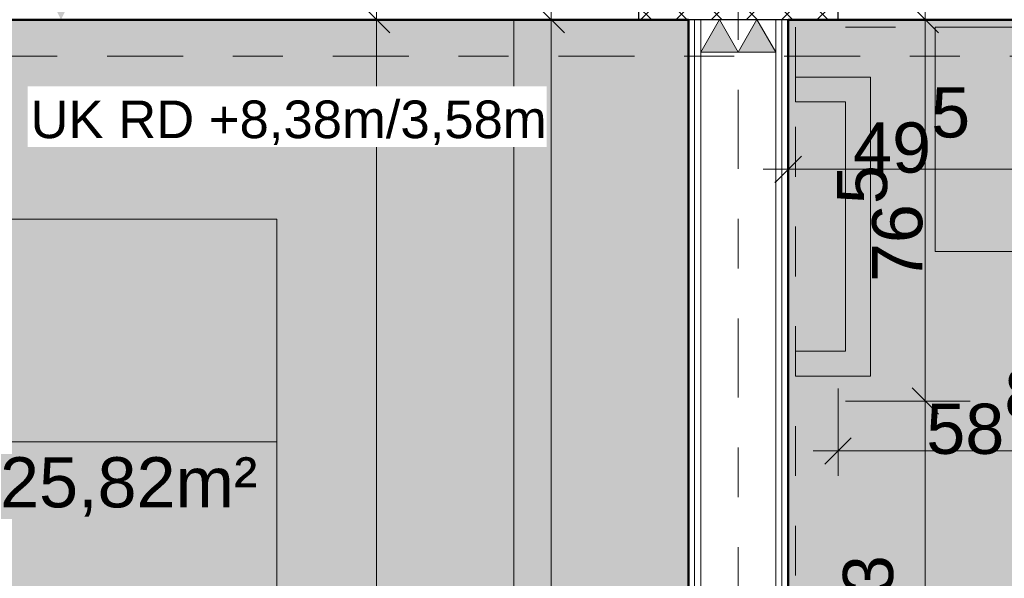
# Model space of a CAD drawing. Header units: metres. Extents: x -180 to 4, y -49 to 6.
# Tile 250 of 256: x -154.06 to -152.09, y -1.77 to -0.65. Entities that reach past the tile are written whole.
import ezdxf

# ---------------------------------------------------------------- set-up
doc = ezdxf.new("R2010")
doc.units = ezdxf.units.M
doc.header["$LTSCALE"] = 0.05
doc.header["$PDMODE"] = 1
doc.header["$PDSIZE"] = -2
for name, pattern in [('ISO-10 Strichpunktlinie', [4.699, 3.048, -0.762, 0.127, -0.762]), ('Linienart-20', [2.116531, 1.058062, -1.058469]), ('Linienart-34', [4.233, 2.116, -2.117]), ('Linienart-53', [5.291531, 3.175, -1.058062, 0.352704, -0.705764]), ('VW-01 Strichlinie kurz', [1.999894, 0.999947, -0.999947])]:
    doc.linetypes.add(name, pattern=pattern)
doc.layers.get('0').update_dxf_attribs({"lineweight": 25})
for name, color, linetype, lineweight, true_color in [('00 -Bauelemente -Dämmung innen', 7, 'Continuous', 9, 0xff7fe6), ('00 -Bauelemente -Gipskarton', 7, 'Continuous', 9, 0xff7fe6), ('30 -33 Aussenwände- 3 Aussenstützen', 7, 'Continuous', 50, 0x0000dd), ('30 -34 Innenwände- 2 nichttragend', 7, 'Continuous', 18, 0xff7fe6), ('30 -35 Decken- 1 Konstruktion-Träger- Stahlbeton', 7, 'Continuous', 13, 0x33aa00), ('40 -41 Abwasser_Wasser_Gas- 1 Abwasser + sanitäre Anlagen', 7, 'Continuous', 9, 0xff6633), ('60 -61 Ausstattung -1 Möbel -verdeckt', 9, 'VW-01 Strichlinie kurz', 13, 0x808080), ('60- 61 allgemeine Ausstattung- 1 Möbel', 7, 'Continuous', 9, 0x00cccc), ('70 -72 Beschriftung- 1 Beschriftung allgemein', 7, 'Continuous', 9, 0xff6633), ('70 -72 Beschriftung- 2 Beschriftung Bauteile', 7, 'Continuous', 9, 0x9999ff), ('70 -72 Beschriftung- 7 Detailverweise Linie', 7, 'Continuous', 9, 0x00dd00), ('70 -73 Bauteildarst.- 3 verdeckt 0.35', 4, 'Linienart-34', 35, 0x00ffff), ('70 -75 Raumstempel- 1 Raumstempel', 1, 'Continuous', 50, 0xff0000), ('70 -76 Bemaßung- 2 Allgemein', 7, 'Continuous', 5, 0x6666cc)]:
    doc.layers.add(name, color=color, linetype=linetype, lineweight=lineweight, true_color=true_color)
doc.layers.add('70 -71 Achsen- 1 Gebäudeachsen', color=7, linetype='Linienart-53', lineweight=18)
doc.layers.add('Keine', color=7, linetype='Continuous', lineweight=9)
doc.styles.add('Arial', font='arial.ttf')
doc.dimstyles.new('k+k 1_50', dxfattribs={"dimtxt": 0.100689, "dimasz": 0.05302, "dimexe": 0.05, "dimexo": 0.15, "dimgap": 0.01, "dimtad": 1, "dimdec": 3, "dimtxsty": 'Arial', "dimblk": 'VW_SLASH', "dimblk1": 'VW_SLASH', "dimblk2": 'VW_SLASH', "dimcen": 0, "dimdle": 0.05, "dimadec": 3, "dimazin": 0, "dimtfac": 0.75, "dimtdec": 3, "dimtix": 1, "dimtmove": 0, "dimatfit": 0, "dimldrblk": 'VW_SLASH-1', "dimfxl": 0.125, "dimfxlon": 1, "dimfrac": 2, "dimtolj": 1, "dimarcsym": 0})
doc.dimstyles.new('k+k_klein', dxfattribs={"dimtxt": 0.100689, "dimasz": 0.05302, "dimexe": 0.05, "dimexo": 0.15, "dimgap": 0.005, "dimtad": 1, "dimdec": 3, "dimtxsty": 'Arial', "dimblk": 'VW_SLASH-2', "dimblk1": 'VW_SLASH-2', "dimblk2": 'VW_SLASH-2', "dimcen": 0, "dimdle": 0.025, "dimadec": 3, "dimazin": 0, "dimtfac": 0.75, "dimtdec": 3, "dimtix": 1, "dimtmove": 0, "dimatfit": 0, "dimldrblk": 'VW_FILLEDARROW', "dimfxl": 0.1, "dimfxlon": 1, "dimfrac": 2, "dimtolj": 1, "dimarcsym": 0})

# ---------------------------------------------------------------- blocks, each defined once
blk = doc.blocks.new('Gruppe-9742')
at = {"layer": '30 -35 Decken- 1 Konstruktion-Träger- Stahlbeton', "color": 7, "linetype": 'Linienart-20', "lineweight": 13, "transparency": 33554687}
blk.add_line((-83.121, -0.647), (-160.021, -0.647), dxfattribs=at)
at = {"layer": '30 -35 Decken- 1 Konstruktion-Träger- Stahlbeton', "color": 0, "flags": 1}
for tag in ['IFC_UUID', 'instanceID']:
    blk.add_attdef(tag, (-160.021, -0.647), '', height=0.00018, dxfattribs=at)
blk = doc.blocks.new('Gruppe-11135')
at = {"layer": '30 -33 Aussenwände- 3 Aussenstützen', "linetype": 'Continuous', "lineweight": 9, "transparency": 33554687}
for p, q in [((-152.621, -0.397), (-152.621, -0.497)), ((-152.671, -0.447), (-152.571, -0.447))]:
    blk.add_line(p, q, dxfattribs=at)
blk = doc.blocks.new('Gruppe-11136')
at = {"color": 255, "lineweight": 25, "transparency": 33554687}
blk.add_wipeout([(-152.421, -0.247), (-152.821, -0.247), (-152.821, -0.647), (-152.421, -0.647)], dxfattribs=at).dxf.layer = '30 -33 Aussenwände- 3 Aussenstützen'
at = {"layer": '30 -33 Aussenwände- 3 Aussenstützen', "linetype": 'Continuous', "lineweight": 9, "transparency": 33554687}
h = blk.add_hatch(dxfattribs=at)
h.set_pattern_fill('Beton 1mm SRF', style=0, pattern_type=2)
h.set_pattern_definition([(45, (0, 0), (0.03535534, -0.03535534), []), (-45, (0, 0), (0.03535534, 0.03535534), [])])
h.paths.add_polyline_path([(-152.421, -0.247), (-152.821, -0.247), (-152.821, -0.647), (-152.421, -0.647)])
at = {"layer": '30 -33 Aussenwände- 3 Aussenstützen', "lineweight": 25, "transparency": 33554687, "flags": 128}
blk.add_lwpolyline([(-152.421, -0.247), (-152.821, -0.247), (-152.821, -0.647), (-152.421, -0.647)], close=True, dxfattribs=at)
at = {"layer": '30 -33 Aussenwände- 3 Aussenstützen', "transparency": 33554687}
blk.add_blockref('Gruppe-11135', (0, 0), dxfattribs=at)
blk = doc.blocks.new('Gruppe-11137')
at = {"layer": '30 -33 Aussenwände- 3 Aussenstützen', "color": 7}
blk.add_blockref('Gruppe-11136', (0, 0), dxfattribs=at)
at = {"layer": '30 -33 Aussenwände- 3 Aussenstützen', "color": 0, "flags": 1}
for tag in ['IFC_UUID', 'instanceID']:
    blk.add_attdef(tag, (-152.821, -0.647), '', height=0.00018, dxfattribs=at)
blk = doc.blocks.new('_01-OG1_Tragwerk (2D)')
at = {"color": 255, "lineweight": 5, "transparency": 33554687}
blk.add_wipeout([(-152.721, -0.647), (-152.521, -0.647), (-152.521, -3.6445), (-152.721, -3.6445)], dxfattribs=at).dxf.layer = '30 -34 Innenwände- 2 nichttragend'
blk.add_wipeout([(-152.521, -0.647), (-152.5335, -0.647), (-152.5335, -3.6445), (-152.521, -3.6445)], dxfattribs=at).dxf.layer = '00 -Bauelemente -Gipskarton'
at = {"layer": '00 -Bauelemente -Gipskarton', "transparency": 33554687}
blk.add_line((-152.521, -0.647), (-152.521, -3.6445), dxfattribs=at)
at = {"layer": '30 -34 Innenwände- 2 nichttragend', "transparency": 33554687}
blk.add_line((-152.521, -0.647), (-152.521, -3.6445), dxfattribs=at)
at = {"color": 255, "lineweight": 5, "transparency": 33554687}
blk.add_wipeout([(-152.5335, -0.647), (-152.546, -0.647), (-152.546, -3.6445), (-152.5335, -3.6445)], dxfattribs=at).dxf.layer = '00 -Bauelemente -Gipskarton'
at = {"layer": '00 -Bauelemente -Gipskarton', "transparency": 33554687}
blk.add_line((-152.5335, -0.647), (-152.5335, -3.6445), dxfattribs=at)
blk.add_line((-152.5335, -0.647), (-152.5335, -3.6445), dxfattribs=at)
at = {"color": 255, "lineweight": 5, "transparency": 33554687}
blk.add_wipeout([(-152.546, -0.647), (-152.696, -0.647), (-152.696, -3.6445), (-152.546, -3.6445)], dxfattribs=at).dxf.layer = '00 -Bauelemente -Dämmung innen'
at = {"layer": '00 -Bauelemente -Dämmung innen', "transparency": 33554687}
blk.add_line((-152.546, -0.647), (-152.546, -3.6445), dxfattribs=at)
at = {"layer": '00 -Bauelemente -Gipskarton', "transparency": 33554687}
blk.add_line((-152.546, -0.647), (-152.546, -3.6445), dxfattribs=at)
at = {"color": 255, "lineweight": 5, "transparency": 33554687}
blk.add_wipeout([(-152.696, -0.647), (-152.7085, -0.647), (-152.7085, -3.6445), (-152.696, -3.6445)], dxfattribs=at).dxf.layer = '00 -Bauelemente -Gipskarton'
at = {"layer": '00 -Bauelemente -Dämmung innen', "transparency": 33554687}
blk.add_line((-152.696, -0.647), (-152.696, -3.6445), dxfattribs=at)
at = {"layer": '00 -Bauelemente -Gipskarton', "transparency": 33554687}
blk.add_line((-152.696, -0.647), (-152.696, -3.6445), dxfattribs=at)
at = {"color": 255, "lineweight": 5, "transparency": 33554687}
blk.add_wipeout([(-152.7085, -0.647), (-152.721, -0.647), (-152.721, -3.6445), (-152.7085, -3.6445)], dxfattribs=at).dxf.layer = '00 -Bauelemente -Gipskarton'
at = {"layer": '00 -Bauelemente -Gipskarton', "transparency": 33554687}
for p, q in [((-152.721, -0.647), (-152.721, -3.6445)), ((-152.7085, -0.647), (-152.7085, -3.6445)), ((-152.7085, -0.647), (-152.7085, -3.6445))]:
    blk.add_line(p, q, dxfattribs=at)
at = {"layer": '30 -34 Innenwände- 2 nichttragend', "transparency": 33554687}
for q in [(-152.721, -3.6445), (-152.521, -0.647)]:
    blk.add_line((-152.721, -0.647), q, dxfattribs=at)
at = {"layer": '30 -35 Decken- 1 Konstruktion-Träger- Stahlbeton'}
blk.add_blockref('Gruppe-9742', (0, 0), dxfattribs=at)
at = {"layer": '30 -33 Aussenwände- 3 Aussenstützen'}
blk.add_blockref('Gruppe-11137', (0, 0), dxfattribs=at)
blk = doc.blocks.new('Gruppe-12844')
at = {"layer": '40 -41 Abwasser_Wasser_Gas- 1 Abwasser + sanitäre Anlagen'}
blk.add_line((-152.156, -1.412), (-152.406, -1.412), dxfattribs=at)
at = {"layer": '60 -61 Ausstattung -1 Möbel -verdeckt', "flags": 128}
blk.add_lwpolyline([(-151.006, -0.662), (-151.006, -2.162), (-152.506, -2.162), (-152.506, -0.662)], close=True, dxfattribs=at)
blk = doc.blocks.new('Gruppe-12849')
at = {"layer": '40 -41 Abwasser_Wasser_Gas- 1 Abwasser + sanitäre Anlagen', "flags": 128}
for points in [[(-152.226, -1.112), (-152.226, -0.662), (-151.826, -0.662), (-151.826, -1.112)], [(-151.701, -1.512), (-151.701, -0.662), (-151.651, -0.662), (-151.651, -1.512)], [(-152.506, -1.312), (-152.406, -1.312), (-152.406, -0.812), (-152.506, -0.812), (-152.506, -0.762), (-152.356, -0.762), (-152.356, -1.362), (-152.506, -1.362)]]:
    blk.add_lwpolyline(points, close=True, dxfattribs=at)
blk = doc.blocks.new('Gruppe-13114')
at = {"layer": '70 -75 Raumstempel- 1 Raumstempel', "color": 7, "linetype": 'Continuous', "lineweight": 9, "transparency": 33554687}
for p, q in [((-153.546, -1.047), (-155.6827, -1.047)), ((-153.546, -2.5847), (-153.546, -1.047)), ((-153.546, -1.4938), (-155.6827, -1.4938))]:
    blk.add_line(p, q, dxfattribs=at)
at = {"layer": '70 -75 Raumstempel- 1 Raumstempel', "color": 7, "transparency": 33554687, "insert": (-153.585, -1.5245), "char_height": 0.10069, "attachment_point": 3, "rotation": 0, "line_spacing_factor": 0.96878, "style": 'Arial'}
blk.add_mtext('25,82m²', dxfattribs=at)
blk = doc.blocks.new('Gruppe-13115')
at = {"layer": '70 -75 Raumstempel- 1 Raumstempel', "color": 7, "transparency": 33554687}
blk.add_blockref('Gruppe-13114', (0, 0), dxfattribs=at)
blk = doc.blocks.new('_OG1_2D (2D)')
at = {"layer": '70 -75 Raumstempel- 1 Raumstempel', "linetype": 'Continuous', "lineweight": 0, "true_color": 0xff0000}
for points in [[(-152.72099996, -0.64704198), (-152.72099996, -6.97204198), (-152.82099996, -6.97204198), (-152.82099996, -7.37204198), (-152.72099996, -7.37204198), (-152.72099996, -7.78204198), (-156.34599996, -7.78204198), (-156.34599996, -0.64704198)], [(-152.52099996, -0.64704198), (-148.92099996, -0.64704198), (-148.92099996, -3.64454198), (-148.72099996, -3.64454198), (-148.72099996, -4.89704198), (-148.92099996, -4.89704198), (-148.92099996, -6.69704198), (-150.66099996, -6.69704198), (-150.66099996, -4.91204198), (-152.72099996, -4.91204198), (-152.72099996, -3.64454198), (-152.52099996, -3.64454198)]]:
    blk.add_hatch(color=1, dxfattribs=at).paths.add_polyline_path(points)
at = {"layer": '60- 61 allgemeine Ausstattung- 1 Möbel', "flags": 128}
blk.add_lwpolyline([(-153.07099996, -0.64704198), (-152.72099996, -0.64704198), (-152.72099996, -3.64454198), (-153.07099996, -3.64454198)], close=True, dxfattribs=at)
at = {"layer": '70 -72 Beschriftung- 7 Detailverweise Linie', "linetype": 'ISO-10 Strichpunktlinie', "flags": 128}
blk.add_lwpolyline([(-99.44599996, -0.72), (-160.15437786, -0.72), (-160.15437786, 0.3), (-99.44599996, 0.3)], close=True, dxfattribs=at)
at = {"layer": '70 -75 Raumstempel- 1 Raumstempel', "flags": 128}
for points in [[(-152.72099996, -0.64704198), (-152.72099996, -6.97204198), (-152.82099996, -6.97204198), (-152.82099996, -7.37204198), (-152.72099996, -7.37204198), (-152.72099996, -7.78204198), (-156.34599996, -7.78204198), (-156.34599996, -0.64704198)], [(-152.52099996, -0.64704198), (-148.92099996, -0.64704198), (-148.92099996, -3.64454198), (-148.72099996, -3.64454198), (-148.72099996, -4.89704198), (-148.92099996, -4.89704198), (-148.92099996, -6.69704198), (-150.66099996, -6.69704198), (-150.66099996, -4.91204198), (-152.72099996, -4.91204198), (-152.72099996, -3.64454198), (-152.52099996, -3.64454198)]]:
    blk.add_lwpolyline(points, close=True, dxfattribs=at)
at = {"layer": '40 -41 Abwasser_Wasser_Gas- 1 Abwasser + sanitäre Anlagen'}
for name in ['Gruppe-12844', 'Gruppe-12849']:
    blk.add_blockref(name, (0, 0), dxfattribs=at)
at = {"layer": '70 -75 Raumstempel- 1 Raumstempel', "transparency": 33554687}
blk.add_blockref('Gruppe-13115', (0, 0), dxfattribs=at)
blk = doc.blocks.new('VW_SLASH')
at = {"color": 0, "linetype": 'ByBlock', "lineweight": -2, "transparency": 16777216}
blk.add_line((0.943, 0), (-1, 0), dxfattribs=at)
at = {"color": 0, "lineweight": 20, "transparency": 16777216, "flags": 128}
blk.add_lwpolyline([(0.5, 0.5), (-0.5, -0.5)], dxfattribs=at)
blk = doc.blocks.new('*D16169')
at = {"layer": '70 -76 Bemaßung- 2 Allgemein', "color": 0, "lineweight": -2}
for p, q in [((-156.346, 0.775), (-156.346, 0.95)), ((-152.721, 0.775), (-152.721, 0.95)), ((-152.774, 0.9), (-156.293, 0.9))]:
    blk.add_line(p, q, dxfattribs=at)
at = {"layer": 'Defpoints', "color": 0}
for p in [(-156.346, 0.9), (-156.346, -0.647), (-152.721, -0.647)]:
    blk.add_point(p, dxfattribs=at)
at = {"layer": '70 -76 Bemaßung- 2 Allgemein', "color": 0, "lineweight": -2, "xscale": 0.05302001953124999, "yscale": 0.05302001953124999, "zscale": 0.05302001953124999, "rotation": 180}
blk.add_blockref('VW_SLASH', (-156.346, 0.9), dxfattribs=at)
at = {"layer": '70 -76 Bemaßung- 2 Allgemein', "color": 0, "lineweight": -2, "xscale": 0.05302001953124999, "yscale": 0.05302001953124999, "zscale": 0.05302001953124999}
blk.add_blockref('VW_SLASH', (-152.721, 0.9), dxfattribs=at)
at = {"layer": '70 -76 Bemaßung- 2 Allgemein', "color": 0, "insert": (-154.5335, 0.9872), "char_height": 0.100689, "attachment_point": 5, "style": 'Arial'}
blk.add_mtext('\\A1;3,62\\S5^ ;', dxfattribs=at)
blk = doc.blocks.new('VW_SLASH-1')
at = {"color": 0, "linetype": 'ByBlock', "lineweight": -2, "transparency": 16777216}
blk.add_line((0.943, 0), (-1, 0), dxfattribs=at)
at = {"color": 0, "lineweight": 5, "transparency": 16777216, "flags": 128}
blk.add_lwpolyline([(0.5, 0.5), (-0.5, -0.5)], dxfattribs=at)
blk = doc.blocks.new('*D16170')
at = {"layer": '70 -76 Bemaßung- 2 Allgemein', "color": 0, "lineweight": -2}
for p, q in [((-152.721, 0.775), (-152.721, 0.95)), ((-152.521, 0.775), (-152.521, 0.95)), ((-152.574, 0.9), (-152.668, 0.9))]:
    blk.add_line(p, q, dxfattribs=at)
at = {"layer": 'Defpoints', "color": 0}
for p in [(-152.721, 0.9), (-152.721, -0.647), (-152.521, -0.647)]:
    blk.add_point(p, dxfattribs=at)
at = {"layer": '70 -76 Bemaßung- 2 Allgemein', "color": 0, "lineweight": -2, "xscale": 0.05302001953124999, "yscale": 0.05302001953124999, "zscale": 0.05302001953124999, "rotation": 180}
blk.add_blockref('VW_SLASH', (-152.721, 0.9), dxfattribs=at)
at = {"layer": '70 -76 Bemaßung- 2 Allgemein', "color": 0, "lineweight": -2, "xscale": 0.05302001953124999, "yscale": 0.05302001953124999, "zscale": 0.05302001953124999}
blk.add_blockref('VW_SLASH', (-152.521, 0.9), dxfattribs=at)
at = {"layer": '70 -76 Bemaßung- 2 Allgemein', "color": 0, "insert": (-152.621, 0.9614), "char_height": 0.10069, "attachment_point": 5, "style": 'Arial'}
blk.add_mtext('\\A1;20', dxfattribs=at)
blk = doc.blocks.new('*D16171')
at = {"layer": '70 -76 Bemaßung- 2 Allgemein', "color": 0, "lineweight": -2}
for p, q in [((-152.521, 0.775), (-152.521, 0.95)), ((-148.921, 0.775), (-148.921, 0.95)), ((-148.974, 0.9), (-152.468, 0.9))]:
    blk.add_line(p, q, dxfattribs=at)
at = {"layer": 'Defpoints', "color": 0}
for p in [(-152.521, 0.9), (-152.521, -0.647), (-148.921, -0.647)]:
    blk.add_point(p, dxfattribs=at)
at = {"layer": '70 -76 Bemaßung- 2 Allgemein', "color": 0, "lineweight": -2, "xscale": 0.05302001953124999, "yscale": 0.05302001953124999, "zscale": 0.05302001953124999, "rotation": 180}
blk.add_blockref('VW_SLASH', (-152.521, 0.9), dxfattribs=at)
at = {"layer": '70 -76 Bemaßung- 2 Allgemein', "color": 0, "lineweight": -2, "xscale": 0.05302001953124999, "yscale": 0.05302001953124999, "zscale": 0.05302001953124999}
blk.add_blockref('VW_SLASH', (-148.921, 0.9), dxfattribs=at)
at = {"layer": '70 -76 Bemaßung- 2 Allgemein', "color": 0, "insert": (-150.721, 0.9704), "char_height": 0.10069, "attachment_point": 5, "style": 'Arial'}
blk.add_mtext('\\A1;3,60', dxfattribs=at)
blk = doc.blocks.new('VW_SLASH-2')
at = {"color": 0, "linetype": 'ByBlock', "lineweight": -2, "transparency": 16777216}
blk.add_line((0.472, 0), (-1, 0), dxfattribs=at)
at = {"color": 0, "lineweight": 5, "transparency": 16777216, "flags": 128}
blk.add_lwpolyline([(0.5, 0.5), (-0.5, -0.5)], dxfattribs=at)
blk = doc.blocks.new('*D16585')
at = {"layer": '70 -76 Bemaßung- 2 Allgemein', "color": 0, "lineweight": -2}
for p, q in [((-160.021, 1.3), (-160.021, 1.45)), ((-152.821, 1.3), (-152.821, 1.45)), ((-152.874, 1.4), (-159.968, 1.4))]:
    blk.add_line(p, q, dxfattribs=at)
at = {"layer": 'Defpoints', "color": 0}
for p in [(-160.021, 1.4), (-160.021, -0.647), (-152.821, -0.647)]:
    blk.add_point(p, dxfattribs=at)
at = {"layer": '70 -76 Bemaßung- 2 Allgemein', "color": 0, "lineweight": -2, "xscale": 0.05302001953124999, "yscale": 0.05302001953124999, "zscale": 0.05302001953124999, "rotation": 180}
blk.add_blockref('VW_SLASH-2', (-160.021, 1.4), dxfattribs=at)
at = {"layer": '70 -76 Bemaßung- 2 Allgemein', "color": 0, "lineweight": -2, "xscale": 0.05302001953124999, "yscale": 0.05302001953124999, "zscale": 0.05302001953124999}
blk.add_blockref('VW_SLASH-2', (-152.821, 1.4), dxfattribs=at)
at = {"layer": '70 -76 Bemaßung- 2 Allgemein', "color": 0, "insert": (-156.421, 1.4654), "char_height": 0.10069, "attachment_point": 5, "style": 'Arial'}
blk.add_mtext('\\A1;7,20', dxfattribs=at)
blk = doc.blocks.new('VW_FILLEDARROW')
at = {"linetype": 'Continuous', "lineweight": 0, "transparency": 16777216}
blk.add_hatch(color=0, dxfattribs=at).paths.add_polyline_path([(-2.829, 0.758), (0, 0), (-2.829, -0.758)])
at = {"color": 0, "lineweight": 5, "transparency": 16777216, "flags": 128}
blk.add_lwpolyline([(-2.829, 0.758), (0, 0), (-2.829, -0.758)], close=True, dxfattribs=at)
blk = doc.blocks.new('*D16586')
at = {"layer": '70 -76 Bemaßung- 2 Allgemein', "color": 0, "lineweight": -2}
for p, q in [((-152.621, 1.55), (-152.621, 1.45)), ((-152.821, 1.3), (-152.821, 1.45)), ((-152.674, 1.4), (-152.768, 1.4))]:
    blk.add_line(p, q, dxfattribs=at)
at = {"layer": 'Defpoints', "color": 0}
for p in [(-152.821, 1.4), (-152.621, 1.4), (-152.821, -0.647)]:
    blk.add_point(p, dxfattribs=at)
at = {"layer": '70 -76 Bemaßung- 2 Allgemein', "color": 0, "lineweight": -2, "xscale": 0.05302001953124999, "yscale": 0.05302001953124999, "zscale": 0.05302001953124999, "rotation": 180}
blk.add_blockref('VW_SLASH-2', (-152.821, 1.4), dxfattribs=at)
at = {"layer": '70 -76 Bemaßung- 2 Allgemein', "color": 0, "lineweight": -2, "xscale": 0.05302001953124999, "yscale": 0.05302001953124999, "zscale": 0.05302001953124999}
blk.add_blockref('VW_SLASH-2', (-152.621, 1.4), dxfattribs=at)
at = {"layer": '70 -76 Bemaßung- 2 Allgemein', "color": 0, "insert": (-152.721, 1.4564), "char_height": 0.10069, "attachment_point": 5, "style": 'Arial'}
blk.add_mtext('\\A1;20', dxfattribs=at)
blk = doc.blocks.new('*D16587')
at = {"layer": '70 -76 Bemaßung- 2 Allgemein', "color": 0, "lineweight": -2}
for p, q in [((-152.621, 1.55), (-152.621, 1.45)), ((-152.421, 1.3), (-152.421, 1.45)), ((-152.474, 1.4), (-152.568, 1.4))]:
    blk.add_line(p, q, dxfattribs=at)
at = {"layer": 'Defpoints', "color": 0}
for p in [(-152.621, 1.4), (-152.621, 1.4), (-152.421, -0.647)]:
    blk.add_point(p, dxfattribs=at)
at = {"layer": '70 -76 Bemaßung- 2 Allgemein', "color": 0, "lineweight": -2, "xscale": 0.05302001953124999, "yscale": 0.05302001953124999, "zscale": 0.05302001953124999, "rotation": 180}
blk.add_blockref('VW_SLASH-2', (-152.621, 1.4), dxfattribs=at)
at = {"layer": '70 -76 Bemaßung- 2 Allgemein', "color": 0, "lineweight": -2, "xscale": 0.05302001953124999, "yscale": 0.05302001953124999, "zscale": 0.05302001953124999}
blk.add_blockref('VW_SLASH-2', (-152.421, 1.4), dxfattribs=at)
at = {"layer": '70 -76 Bemaßung- 2 Allgemein', "color": 0, "insert": (-152.521, 1.4564), "char_height": 0.10069, "attachment_point": 5, "style": 'Arial'}
blk.add_mtext('\\A1;20', dxfattribs=at)
blk = doc.blocks.new('*D16588')
at = {"layer": '70 -76 Bemaßung- 2 Allgemein', "color": 0, "lineweight": -2}
for p, q in [((-152.421, 1.3), (-152.421, 1.45)), ((-145.221, 1.3), (-145.221, 1.45)), ((-145.274, 1.4), (-152.368, 1.4))]:
    blk.add_line(p, q, dxfattribs=at)
at = {"layer": 'Defpoints', "color": 0}
for p in [(-152.421, 1.4), (-152.421, -0.647), (-145.221, -0.647)]:
    blk.add_point(p, dxfattribs=at)
at = {"layer": '70 -76 Bemaßung- 2 Allgemein', "color": 0, "lineweight": -2, "xscale": 0.05302001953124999, "yscale": 0.05302001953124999, "zscale": 0.05302001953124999, "rotation": 180}
blk.add_blockref('VW_SLASH-2', (-152.421, 1.4), dxfattribs=at)
at = {"layer": '70 -76 Bemaßung- 2 Allgemein', "color": 0, "lineweight": -2, "xscale": 0.05302001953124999, "yscale": 0.05302001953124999, "zscale": 0.05302001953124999}
blk.add_blockref('VW_SLASH-2', (-145.221, 1.4), dxfattribs=at)
at = {"layer": '70 -76 Bemaßung- 2 Allgemein', "color": 0, "insert": (-148.821, 1.4654), "char_height": 0.10069, "attachment_point": 5, "style": 'Arial'}
blk.add_mtext('\\A1;7,20', dxfattribs=at)
blk = doc.blocks.new('*D18623')
at = {"layer": '70 -76 Bemaßung- 2 Allgemein', "color": 0, "lineweight": -2}
for p, q in [((-152.871, -0.647), (-153.046, -0.647)), ((-152.996, -3.5915), (-152.996, -0.7001)), ((-152.871, -3.6445), (-153.046, -3.6445))]:
    blk.add_line(p, q, dxfattribs=at)
at = {"layer": 'Defpoints', "color": 0}
for p in [(-152.996, -0.647), (-152.696, -0.647), (-152.696, -3.6445)]:
    blk.add_point(p, dxfattribs=at)
at = {"layer": '70 -76 Bemaßung- 2 Allgemein', "color": 0, "lineweight": -2, "xscale": 0.05302001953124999, "yscale": 0.05302001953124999, "zscale": 0.05302001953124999}
for p, rotation in [((-152.996, -0.647), 90.00000000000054), ((-152.996, -3.6445), 270.0000000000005)]:
    blk.add_blockref('VW_SLASH', p, dxfattribs=dict(at, rotation=rotation))
at = {"layer": '70 -76 Bemaßung- 2 Allgemein', "color": 0, "insert": (-153.0841, -2.1458), "char_height": 0.100689, "attachment_point": 5, "rotation": 90, "style": 'Arial'}
blk.add_mtext('\\A1;2,99\\S8^ ;', dxfattribs=at)
blk = doc.blocks.new('*D18629')
at = {"layer": '70 -76 Bemaßung- 2 Allgemein', "color": 0, "lineweight": -2}
for p, q in [((-153.221, -0.647), (-153.396, -0.647)), ((-153.346, -4.859), (-153.346, -0.7001)), ((-153.221, -4.912), (-153.396, -4.912))]:
    blk.add_line(p, q, dxfattribs=at)
at = {"layer": 'Defpoints', "color": 0}
for p in [(-153.346, -0.647), (-153.046, -0.647), (-152.696, -4.912)]:
    blk.add_point(p, dxfattribs=at)
at = {"layer": '70 -76 Bemaßung- 2 Allgemein', "color": 0, "lineweight": -2, "xscale": 0.05302001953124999, "yscale": 0.05302001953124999, "zscale": 0.05302001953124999}
for p, rotation in [((-153.346, -0.647), 90), ((-153.346, -4.912), 270)]:
    blk.add_blockref('VW_SLASH', p, dxfattribs=dict(at, rotation=rotation))
at = {"layer": '70 -76 Bemaßung- 2 Allgemein', "color": 0, "insert": (-153.4332, -2.7795), "char_height": 0.100689, "attachment_point": 5, "rotation": 90, "style": 'Arial'}
blk.add_mtext('\\A1;4,26\\S5^ ;', dxfattribs=at)
blk = doc.blocks.new('*D18659')
at = {"layer": '70 -76 Bemaßung- 2 Allgemein', "color": 0, "lineweight": -2}
for p, q in [((-152.521, -0.822), (-152.521, -0.997)), ((-152.026, -0.822), (-152.026, -0.997)), ((-152.079, -0.947), (-152.468, -0.947))]:
    blk.add_line(p, q, dxfattribs=at)
at = {"layer": 'Defpoints', "color": 0}
for p in [(-152.521, -0.647), (-152.026, -0.662), (-152.521, -0.947)]:
    blk.add_point(p, dxfattribs=at)
at = {"layer": '70 -76 Bemaßung- 2 Allgemein', "color": 0, "lineweight": -2, "xscale": 0.05302001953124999, "yscale": 0.05302001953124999, "zscale": 0.05302001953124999, "rotation": 180}
blk.add_blockref('VW_SLASH', (-152.521, -0.947), dxfattribs=at)
at = {"layer": '70 -76 Bemaßung- 2 Allgemein', "color": 0, "lineweight": -2, "xscale": 0.05302001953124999, "yscale": 0.05302001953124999, "zscale": 0.05302001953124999}
blk.add_blockref('VW_SLASH', (-152.026, -0.947), dxfattribs=at)
at = {"layer": '70 -76 Bemaßung- 2 Allgemein', "color": 0, "insert": (-152.2735, -0.8689), "char_height": 0.100689, "attachment_point": 5, "style": 'Arial'}
blk.add_mtext('\\A1;49\\S5^ ;', dxfattribs=at)
blk = doc.blocks.new('*D18662')
at = {"layer": '70 -76 Bemaßung- 2 Allgemein', "color": 0, "lineweight": -2}
for p, q in [((-152.371, -0.647), (-152.196, -0.647)), ((-152.246, -1.359), (-152.246, -0.7001)), ((-152.281, -1.412), (-152.196, -1.412))]:
    blk.add_line(p, q, dxfattribs=at)
at = {"layer": 'Defpoints', "color": 0}
for p in [(-152.546, -0.647), (-152.246, -0.647), (-152.431, -1.412)]:
    blk.add_point(p, dxfattribs=at)
at = {"layer": '70 -76 Bemaßung- 2 Allgemein', "color": 0, "lineweight": -2, "xscale": 0.05302001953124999, "yscale": 0.05302001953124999, "zscale": 0.05302001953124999}
for p, rotation in [((-152.246, -0.647), 90), ((-152.246, -1.412), 270)]:
    blk.add_blockref('VW_SLASH', p, dxfattribs=dict(at, rotation=rotation))
at = {"layer": '70 -76 Bemaßung- 2 Allgemein', "color": 0, "insert": (-152.337, -1.056), "char_height": 0.100689, "attachment_point": 5, "rotation": 90, "style": 'Arial'}
blk.add_mtext('\\A1;76\\S5^ ;', dxfattribs=at)
blk = doc.blocks.new('*D18663')
at = {"layer": '70 -76 Bemaßung- 2 Allgemein', "color": 0, "lineweight": -2}
for p, q in [((-152.281, -1.412), (-152.196, -1.412)), ((-152.246, -2.2115), (-152.246, -1.4651)), ((-152.331, -2.2645), (-152.196, -2.2645))]:
    blk.add_line(p, q, dxfattribs=at)
at = {"layer": 'Defpoints', "color": 0}
for p in [(-152.431, -1.412), (-152.246, -1.412), (-152.481, -2.2645)]:
    blk.add_point(p, dxfattribs=at)
at = {"layer": '70 -76 Bemaßung- 2 Allgemein', "color": 0, "lineweight": -2, "xscale": 0.05302001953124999, "yscale": 0.05302001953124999, "zscale": 0.05302001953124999}
for p, rotation in [((-152.246, -1.412), 90), ((-152.246, -2.2645), 270)]:
    blk.add_blockref('VW_SLASH', p, dxfattribs=dict(at, rotation=rotation))
at = {"layer": '70 -76 Bemaßung- 2 Allgemein', "color": 0, "insert": (-152.325, -1.8383), "char_height": 0.100689, "attachment_point": 5, "rotation": 90, "style": 'Arial'}
blk.add_mtext('\\A1;85\\S3^ ;', dxfattribs=at)
blk = doc.blocks.new('Gruppe-16119')
at = {"layer": '70 -76 Bemaßung- 2 Allgemein', "color": 7, "linetype": 'Continuous'}
blk.add_solid([(-154.0454, -0.7806), (-153.9788, -0.647), (-153.9118, -0.7805)], dxfattribs=at)
at = {"color": 255}
blk.add_wipeout([(-154.0454, -0.9023), (-153.0051, -0.9023), (-153.0051, -0.7806), (-154.0454, -0.7806)], dxfattribs=at).dxf.layer = '70 -76 Bemaßung- 2 Allgemein'
at = {"layer": '70 -76 Bemaßung- 2 Allgemein', "insert": (-153.0051, -0.8987), "char_height": 0.075516, "attachment_point": 9, "line_spacing_factor": 0.973705, "style": 'Arial'}
blk.add_mtext('UK RD +8,38m/3,58m', dxfattribs=at)
blk = doc.blocks.new('Gruppe-16120')
at = {"layer": '70 -76 Bemaßung- 2 Allgemein', "color": 7, "linetype": 'Continuous'}
blk.add_solid([(-154.0454, -0.5135), (-153.9788, -0.647), (-153.9118, -0.5136)], dxfattribs=at)
at = {"color": 255}
blk.add_wipeout([(-154.0454, -0.5135), (-153.0051, -0.5135), (-153.0051, -0.3918), (-154.0454, -0.3918)], dxfattribs=at).dxf.layer = '70 -76 Bemaßung- 2 Allgemein'
at = {"layer": '70 -76 Bemaßung- 2 Allgemein', "insert": (-153.0051, -0.51), "char_height": 0.075516, "attachment_point": 9, "line_spacing_factor": 0.973705, "style": 'Arial'}
blk.add_mtext('UK RD +8,15m/3,35m', dxfattribs=at)
blk = doc.blocks.new('Gruppe-16320')
at = {"layer": '70 -73 Bauteildarst.- 3 verdeckt 0.35'}
blk.add_blockref('Gruppe-16119', (0, 0), dxfattribs=at)
blk.add_blockref('Gruppe-16120', (0, 0), dxfattribs=at)
blk = doc.blocks.new('*D20300')
at = {"layer": '70 -76 Bemaßung- 2 Allgemein', "color": 0, "lineweight": -2}
for p, q in [((-152.421, -1.387), (-152.421, -1.562)), ((-151.8327, -1.387), (-151.8327, -1.562)), ((-151.8857, -1.512), (-152.368, -1.512))]:
    blk.add_line(p, q, dxfattribs=at)
at = {"layer": 'Defpoints', "color": 0}
for p in [(-152.421, -0.647), (-151.8327, -0.647), (-152.421, -1.512)]:
    blk.add_point(p, dxfattribs=at)
at = {"layer": '70 -76 Bemaßung- 2 Allgemein', "color": 0, "lineweight": -2, "xscale": 0.05302001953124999, "yscale": 0.05302001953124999, "zscale": 0.05302001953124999, "rotation": 180}
blk.add_blockref('VW_SLASH', (-152.421, -1.512), dxfattribs=at)
at = {"layer": '70 -76 Bemaßung- 2 Allgemein', "color": 0, "lineweight": -2, "xscale": 0.05302001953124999, "yscale": 0.05302001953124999, "zscale": 0.05302001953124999}
blk.add_blockref('VW_SLASH', (-151.8327, -1.512), dxfattribs=at)
at = {"layer": '70 -76 Bemaßung- 2 Allgemein', "color": 0, "insert": (-152.1268, -1.433), "char_height": 0.100689, "attachment_point": 5, "style": 'Arial'}
blk.add_mtext('\\A1;58\\S8^ ;', dxfattribs=at)
blk = doc.blocks.new('*D20301')
at = {"layer": '70 -76 Bemaßung- 2 Allgemein', "color": 0, "lineweight": -2}
for p, q in [((-151.8327, -1.387), (-151.8327, -1.562)), ((-151.1327, -1.387), (-151.1327, -1.562)), ((-151.1857, -1.512), (-151.7796, -1.512))]:
    blk.add_line(p, q, dxfattribs=at)
at = {"layer": 'Defpoints', "color": 0}
for p in [(-151.8327, -0.647), (-151.1327, -0.647), (-151.8327, -1.512)]:
    blk.add_point(p, dxfattribs=at)
at = {"layer": '70 -76 Bemaßung- 2 Allgemein', "color": 0, "lineweight": -2, "xscale": 0.05302001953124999, "yscale": 0.05302001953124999, "zscale": 0.05302001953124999, "rotation": 180}
blk.add_blockref('VW_SLASH', (-151.8327, -1.512), dxfattribs=at)
at = {"layer": '70 -76 Bemaßung- 2 Allgemein', "color": 0, "lineweight": -2, "xscale": 0.05302001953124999, "yscale": 0.05302001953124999, "zscale": 0.05302001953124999}
blk.add_blockref('VW_SLASH', (-151.1327, -1.512), dxfattribs=at)
at = {"layer": '70 -76 Bemaßung- 2 Allgemein', "color": 0, "insert": (-151.4827, -1.4506), "char_height": 0.10069, "attachment_point": 5, "style": 'Arial'}
blk.add_mtext('\\A1;70', dxfattribs=at)
blk = doc.blocks.new('Gruppe-16730')
at = {"layer": '70 -72 Beschriftung- 2 Beschriftung Bauteile', "linetype": 'Continuous', "lineweight": 0}
for points in [[(-152.696, -0.712), (-152.6585, -0.647), (-152.621, -0.712)], [(-152.621, -0.712), (-152.5835, -0.647), (-152.546, -0.712)]]:
    blk.add_hatch(color=254, dxfattribs=at).paths.add_polyline_path(points)
at = {"layer": '70 -72 Beschriftung- 2 Beschriftung Bauteile', "linetype": 'Continuous', "lineweight": 9, "flags": 128}
for points in [[(-152.696, -0.712), (-152.6585, -0.647), (-152.621, -0.712)], [(-152.621, -0.712), (-152.5835, -0.647), (-152.546, -0.712)]]:
    blk.add_lwpolyline(points, close=True, dxfattribs=at)
at = {"layer": '70 -72 Beschriftung- 2 Beschriftung Bauteile', "linetype": 'Continuous', "lineweight": 5}
blk.add_point((-152.621, -0.647), dxfattribs=at)
blk = doc.blocks.new('_Achsen (3D)')
at = {"layer": '70 -71 Achsen- 1 Gebäudeachsen', "transparency": 33554687}
blk.add_line((-152.621, 3.8), (-152.621, -46.172), dxfattribs=at)
blk = doc.blocks.new('Gruppe-15235')
at = {"layer": '70 -76 Bemaßung- 2 Allgemein'}
for p1, p2, text, picture, middle in [((-152.721, -0.647), (-156.346, -0.647), '3,62\\S5^ ;', '*D16169', (-154.5335, 0.9872)), ((-152.521, -0.647), (-152.721, -0.647), '20', '*D16170', (-152.621, 0.9614)), ((-148.921, -0.647), (-152.521, -0.647), '3,60', '*D16171', (-150.721, 0.9704))]:
    dim = blk.add_aligned_dim(p1=p1, p2=p2, distance=-1.547, text=text, dimstyle='k+k 1_50', override={"dimtxt": 0.100689, "dimgap": 0.01, "dimpost": '<>', "dimtxsty": 'Arial', "dimtmove": 2}, dxfattribs=at)
    dim.commit()
    dim.dimension.update_dxf_attribs({"geometry": picture, "text_midpoint": middle})
blk = doc.blocks.new('Gruppe-15263')
at = {"layer": '70 -76 Bemaßung- 2 Allgemein'}
for base, p1, p2, text, picture, middle in [((-152.82099996, 1.39995802), (-152.62099996, 1.39995802), (-152.82099996, -0.64704198), '20', '*D16586', (-152.72099996, 1.45635958)), ((-152.62099996, 1.39995802), (-152.42099996, -0.64704198), (-152.62099996, 1.39995802), '20', '*D16587', (-152.52099996, 1.45635958)), ((-160.02099996, 1.39995802), (-152.82099996, -0.64704198), (-160.02099996, -0.64704198), '7,20', '*D16585', (-156.42099996, 1.46542156)), ((-152.42099996, 1.39995802), (-145.22099996, -0.64704198), (-152.42099996, -0.64704198), '7,20', '*D16588', (-148.82099996, 1.46542156))]:
    dim = blk.add_linear_dim(base=base, p1=p1, p2=p2, text=text, dimstyle='k+k_klein', override={"dimtxt": 0.100689, "dimgap": 0.005, "dimdec": 8, "dimpost": '<>', "dimtxsty": 'Arial', "dimtmove": 2}, dxfattribs=at)
    dim.commit()
    dim.dimension.update_dxf_attribs({"geometry": picture, "text_midpoint": middle})
blk = doc.blocks.new('Gruppe-15537')
at = {"layer": '70 -76 Bemaßung- 2 Allgemein'}
dim = blk.add_aligned_dim(p1=(-152.696, -3.6445), p2=(-152.696, -0.647), distance=0.3, text='2,99\\S8^ ;', dimstyle='k+k 1_50', override={"dimtxt": 0.100689, "dimgap": 0.01, "dimpost": '<>', "dimtxsty": 'Arial', "dimtmove": 2}, dxfattribs=at)
dim.commit()
dim.dimension.update_dxf_attribs({"geometry": '*D18623', "text_midpoint": (-153.0841, -2.1458)})
blk = doc.blocks.new('Gruppe-15538')
at = {"layer": '70 -76 Bemaßung- 2 Allgemein'}
dim = blk.add_linear_dim(base=(-153.346, -0.647), p1=(-152.696, -4.912), p2=(-153.046, -0.647), angle=270, text='4,26\\S5^ ;', dimstyle='k+k 1_50', override={"dimtxt": 0.100689, "dimgap": 0.01, "dimpost": '<>', "dimtxsty": 'Arial', "dimtmove": 2}, dxfattribs=at)
dim.commit()
dim.dimension.update_dxf_attribs({"geometry": '*D18629', "text_midpoint": (-153.4332, -2.7795)})
blk = doc.blocks.new('Gruppe-15545')
at = {"layer": '70 -76 Bemaßung- 2 Allgemein'}
dim = blk.add_linear_dim(base=(-152.521, -0.947), p1=(-152.026, -0.662), p2=(-152.521, -0.647), text='49\\S5^ ;', dimstyle='k+k 1_50', override={"dimtxt": 0.100689, "dimgap": 0.01, "dimpost": '<>', "dimtxsty": 'Arial', "dimtmove": 2}, dxfattribs=at)
dim.commit()
dim.dimension.update_dxf_attribs({"geometry": '*D18659', "text_midpoint": (-152.2735, -0.8689)})
blk = doc.blocks.new('Gruppe-15546')
at = {"layer": '70 -76 Bemaßung- 2 Allgemein'}
dim = blk.add_linear_dim(base=(-152.246, -0.647), p1=(-152.431, -1.412), p2=(-152.546, -0.647), angle=270, text='76\\S5^ ;', dimstyle='k+k 1_50', override={"dimtxt": 0.100689, "dimgap": 0.01, "dimpost": '<>', "dimtxsty": 'Arial', "dimtmove": 2}, dxfattribs=at)
dim.commit()
dim.dimension.update_dxf_attribs({"geometry": '*D18662', "text_midpoint": (-152.337, -1.056), "dimtype": 160})
dim = blk.add_linear_dim(base=(-152.246, -1.412), p1=(-152.481, -2.2645), p2=(-152.431, -1.412), angle=270, text='85\\S3^ ;', dimstyle='k+k 1_50', override={"dimtxt": 0.100689, "dimgap": 0.01, "dimpost": '<>', "dimtxsty": 'Arial', "dimtmove": 2}, dxfattribs=at)
dim.commit()
dim.dimension.update_dxf_attribs({"geometry": '*D18663', "text_midpoint": (-152.325, -1.8383)})
blk = doc.blocks.new('Gruppe-16679')
at = {"layer": '70 -76 Bemaßung- 2 Allgemein'}
for base, p1, p2, text, picture, middle in [((-152.421, -1.512), (-151.8327, -0.647), (-152.421, -0.647), '58\\S8^ ;', '*D20300', (-152.1268, -1.433)), ((-151.8327, -1.512), (-151.1327, -0.647), (-151.8327, -0.647), '70', '*D20301', (-151.4827, -1.4506))]:
    dim = blk.add_linear_dim(base=base, p1=p1, p2=p2, text=text, dimstyle='k+k 1_50', override={"dimtxt": 0.100689, "dimgap": 0.01, "dimpost": '<>', "dimtxsty": 'Arial', "dimtmove": 2}, dxfattribs=at)
    dim.commit()
    dim.dimension.update_dxf_attribs({"geometry": picture, "text_midpoint": middle})
blk = doc.blocks.new('_OG1_2D Bemaßung_ Beschriftung (2D)')
at = {"layer": '70 -76 Bemaßung- 2 Allgemein'}
for name in ['Gruppe-15263', 'Gruppe-15235', 'Gruppe-15538', 'Gruppe-15537', 'Gruppe-15546', 'Gruppe-15545']:
    blk.add_blockref(name, (0, 0), dxfattribs=at)
at = {"layer": '30 -35 Decken- 1 Konstruktion-Träger- Stahlbeton', "color": 7}
blk.add_blockref('Gruppe-16320', (0, 0), dxfattribs=at)
at = {"layer": '70 -72 Beschriftung- 1 Beschriftung allgemein', "color": 7}
blk.add_blockref('Gruppe-16730', (0, 0), dxfattribs=at)
at = {"layer": '70 -76 Bemaßung- 2 Allgemein'}
blk.add_blockref('Gruppe-16679', (0, 0), dxfattribs=at)

msp = doc.modelspace()

# ---------------------------------------------------------------- block references
at = {"layer": 'Keine', "color": 1}
msp.add_blockref('_01-OG1_Tragwerk (2D)', (0, 0), dxfattribs=at)

# ---------------------------------------------------------------- next in the draw order: block references
msp.add_blockref('_OG1_2D (2D)', (0, 0), dxfattribs=at)

# ---------------------------------------------------------------- next in the draw order: block references
msp.add_blockref('_OG1_2D Bemaßung_ Beschriftung (2D)', (0, 0), dxfattribs=at)

# ---------------------------------------------------------------- next in the draw order: block references
msp.add_blockref('_Achsen (3D)', (0, 0), dxfattribs=at)

doc.saveas('drawing.dxf')
